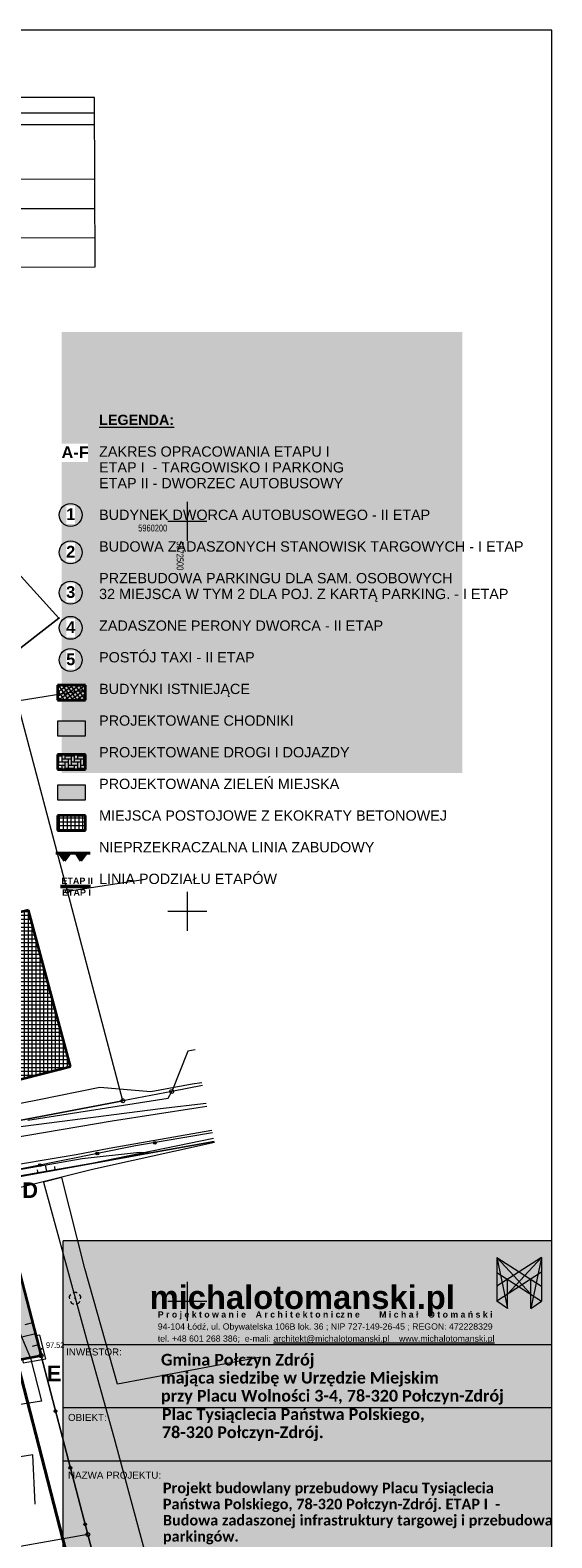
# Model space of a CAD drawing. Header units: metres. Extents: x -320 to 5572509, y -47 to 5960263.
# Tile 44 of 59: x 5572180 to 5572247, y 5960070 to 5960263. Entities that reach past the tile are written whole.
import ezdxf

# ---------------------------------------------------------------- set-up
doc = ezdxf.new("R2010")
doc.units = ezdxf.units.M
doc.header["$MEASUREMENT"] = 0
doc.set_wipeout_variables(frame=1)
doc.linetypes.add('Wipeout_Contour', pattern=[1, 0, -1])
for name, color, linetype in [('202-Punkt_graniczny_stabilizowa', 7, 'Continuous'), ('203-Punkt_zalamania_granicy_dzi', 7, 'Continuous'), ('218-Granica_uzytku', 7, 'Continuous'), ('219-Linia_granicy', 7, 'Continuous'), ('2D Drafting - General', 7, 'Continuous'), ('312-Budynek__powierzchnia_', 7, 'Continuous'), ('403-Punkt_okreslonej_wysokosci', 7, 'Continuous'), ('403-Punkt_okreslonej_wysokosci-', 7, 'Continuous'), ('420-Krawedz_jezdni', 7, 'Continuous'), ('422-Kraweznik_jezdni', 7, 'Continuous'), ('801-Punkt_okreslonej_wysokosci', 7, 'Continuous'), ('820-Skarpa_nieumocniona', 7, 'Continuous'), ('823-Szczyt_skarpy_nieumocninej', 7, 'Continuous'), ('902-Ogrodzenie_trwale_symb_', 7, 'Continuous'), ('903-Zywoplot', 7, 'Continuous'), ('922-Drzewo_lisciaste', 7, 'Continuous'), ('__ramka_oswiadczenie_geodety', 7, 'Continuous'), ('Nowe_0', 7, 'Continuous'), ('Nowe_450-Sciana_oporowa_symb__osiowy', 7, 'Continuous'), ('Nowe_810-G Ogólne', 7, 'Continuous'), ('Nowe_830-G Teksty Etykiety', 7, 'Continuous'), ('Nowe_HA_widok cienki', 7, 'Continuous'), ('Nowe_LINIA ZABUDOWY', 7, 'Continuous'), ('Nowe_PROJEKT', 7, 'Continuous'), ('Nowe_przewod_kanalizacyjny__linia_', 7, 'Continuous'), ('Nowe_TABELKA', 7, 'Continuous'), ('PROJEKT - ETAP I', 7, 'Continuous'), ('przewod_kanalizacyjny__linia_', 7, 'Continuous'), ('przewod_wodociagowy__linia_', 7, 'Continuous'), ('siatka500', 7, 'Continuous'), ('TABELKA', 7, 'Continuous')]:
    doc.layers.add(name, color=color, linetype=linetype)
doc.styles.add('GENERATED_STYLE_1', font='arial.ttf')
doc.styles.add('GENERATED_STYLE_2', font='arialbd.ttf')
doc.styles.add('GENERATED_STYLE_4', font='arialbd.ttf')
doc.styles.add('GENERATED_STYLE_5', font='calibrib.ttf')
pattern_1 = [(0, (5572434.6074, 5960128.98037), (0, 0.5), []), (90, (5572434.6074, 5960128.98037), (-0.5, 0), [])]

# ---------------------------------------------------------------- blocks, each defined once
blk = doc.blocks.new('Wypełnienie_18', base_point=(5572434.61, 5960129.98))
at = {"layer": 'Nowe_810-G Ogólne', "linetype": 'Continuous', "lineweight": 0, "true_color": 0x000000}
h = blk.add_hatch(dxfattribs=at)
h.set_pattern_fill('SIATKA_25X25', color=18, style=0, pattern_type=2)
h.set_pattern_definition(pattern_1)
h.paths.add_polyline_path([(5572185, 5960130.09), (5572179.65, 5960150.13), (5572178.57, 5960149.88), (5572173.09, 5960170.11), (5572171.86, 5960169.78), (5572170.34, 5960175.48), (5572167.88, 5960174.82), (5572163.38, 5960191.63), (5572153.28, 5960188.94), (5572157.71, 5960171.94), (5572158.73, 5960172.23), (5572160.53, 5960165.91), (5572161.54, 5960166.2), (5572166.78, 5960146.46), (5572167.94, 5960146.78), (5572173.31, 5960127.09)])
at = {"layer": 'Nowe_810-G Ogólne', "color": 18, "lineweight": 35, "true_color": 0x030303}
for p, q in [((5572163.38, 5960191.63), (5572153.28, 5960188.94)), ((5572167.88, 5960174.82), (5572163.38, 5960191.63)), ((5572153.28, 5960188.94), (5572157.71, 5960171.94)), ((5572170.34, 5960175.48), (5572167.88, 5960174.82)), ((5572171.86, 5960169.78), (5572170.34, 5960175.48)), ((5572157.71, 5960171.94), (5572158.73, 5960172.23)), ((5572158.73, 5960172.23), (5572160.53, 5960165.91)), ((5572173.09, 5960170.11), (5572171.86, 5960169.78)), ((5572178.57, 5960149.88), (5572173.09, 5960170.11)), ((5572160.53, 5960165.91), (5572161.54, 5960166.2)), ((5572161.54, 5960166.2), (5572166.78, 5960146.46)), ((5572179.65, 5960150.13), (5572178.57, 5960149.88)), ((5572185, 5960130.09), (5572179.65, 5960150.13)), ((5572166.78, 5960146.46), (5572167.94, 5960146.78)), ((5572167.94, 5960146.78), (5572173.31, 5960127.09)), ((5572173.31, 5960127.09), (5572185, 5960130.09))]:
    blk.add_line(p, q, dxfattribs=at)
blk = doc.blocks.new('Wypełnienie_60', base_point=(5572434.61, 5960129.98))
at = {"layer": 'Nowe_810-G Ogólne', "linetype": 'Continuous', "lineweight": 0, "true_color": 0x233708}
blk.add_hatch(color=78, dxfattribs=at).paths.add_polyline_path([(5572168.35, 5960090.54), (5572166.95, 5960097.33), (5572176.85, 5960099.97), (5572172.73, 5960116.07), (5572175.07, 5960117.03), (5572175.38, 5960115.42), (5572181.24, 5960093.01), (5572172.22, 5960091.32)])
at = {"layer": 'Nowe_810-G Ogólne', "color": 18, "lineweight": 35, "true_color": 0x030303}
for p, q in [((5572172.73, 5960116.07), (5572175.07, 5960117.03)), ((5572175.07, 5960117.03), (5572175.38, 5960115.42)), ((5572176.85, 5960099.97), (5572172.73, 5960116.07)), ((5572175.38, 5960115.42), (5572181.24, 5960093.01)), ((5572166.95, 5960097.33), (5572176.85, 5960099.97)), ((5572168.35, 5960090.54), (5572166.95, 5960097.33)), ((5572181.24, 5960093.01), (5572172.22, 5960091.32)), ((5572172.22, 5960091.32), (5572168.35, 5960090.54))]:
    blk.add_line(p, q, dxfattribs=at)
blk = doc.blocks.new('EGBP04_2a')
at = {"layer": '202-Punkt_graniczny_stabilizowa', "color": 7, "lineweight": 13}
blk.add_circle((0, 0), 0.25, dxfattribs=at)
blk = doc.blocks.new('EGBP04_03')
at = {"layer": '203-Punkt_zalamania_granicy_dzi', "color": 7, "lineweight": 13}
blk.add_circle((0, 0), 0.05, dxfattribs=at)
blk = doc.blocks.new('OBOP02_01')
at = {"layer": '922-Drzewo_lisciaste', "color": 7, "lineweight": 13}
blk.add_circle((0, 0), 0.05, dxfattribs=at)
for centre, radius, start, end in [((-0.35, 0.1), 0.4, 119.84816, 203.51949), ((0, 0.35), 0.4, 50.114, 129.886), ((0.35, 0.1), 0.4, 336.88451, 60.15184), ((-0.2, -0.3), 0.4, 187.477, 278.47884), ((0.2, -0.275), 0.425, 262.64593, 349.62892)]:
    blk.add_arc(centre, radius, start, end, dxfattribs=at)
blk = doc.blocks.new('RTPW01')
at = {"layer": '801-Punkt_okreslonej_wysokosci', "color": 7, "lineweight": 13}
blk.add_circle((0, 0), 0.05, dxfattribs=at)
blk = doc.blocks.new('Wypełnienie_87', base_point=(5572434.61, 5960129.98))
at = {"layer": 'Nowe_810-G Ogólne', "linetype": 'Continuous', "lineweight": 0, "true_color": 0xffffff}
blk.add_hatch(color=7, dxfattribs=at).paths.add_polyline_path([(5572246.71, 5960107.76), (5572184.09, 5960107.76), (5572184.09, 5960060.14), (5572122.85, 5960060.14), (5572122.85, 5960014.63), (5572246.71, 5960014.63)])
blk = doc.blocks.new('Wypełnienie_119', base_point=(5572434.61, 5960129.98))
at = {"layer": 'Nowe_810-G Ogólne', "linetype": 'Continuous', "lineweight": 0, "true_color": 0xffffff}
blk.add_hatch(color=7, dxfattribs=at).paths.add_polyline_path([(5572183.86, 5960224.27), (5572183.86, 5960167.72), (5572235.22, 5960167.72), (5572235.22, 5960224.27)])
blk = doc.blocks.new('Wypełnienie_120', base_point=(5572434.61, 5960129.98))
at = {"layer": 'Nowe_PROJEKT', "linetype": 'Continuous', "lineweight": 18, "true_color": 0x929292}
blk.add_hatch(color=252, dxfattribs=at).paths.add_polyline_path([(5572238.34, 5960098.96), (5572238.34, 5960105.64), (5572195.78, 5960105.64), (5572195.78, 5960098.96)])
blk = doc.blocks.new('Wypełnienie_125', base_point=(5572434.61, 5960129.98))
at = {"layer": 'Nowe_810-G Ogólne', "linetype": 'Continuous', "lineweight": 0, "true_color": 0xffffff}
blk.add_hatch(color=7, dxfattribs=at).paths.add_polyline_path([(5572183.89, 5960201.76, 0.556686), (5572184.69, 5960199.4, 0.631227), (5572186.34, 5960201.46, 0.546003)])
blk = doc.blocks.new('Wypełnienie_126', base_point=(5572434.61, 5960129.98))
at = {"layer": 'Nowe_810-G Ogólne', "linetype": 'Continuous', "lineweight": 0, "true_color": 0xffffff}
blk.add_hatch(color=7, dxfattribs=at).paths.add_polyline_path([(5572183.89, 5960196.96, 0.556686), (5572184.69, 5960194.6, 0.631227), (5572186.34, 5960196.66, 0.546003)])
blk = doc.blocks.new('Wypełnienie_127', base_point=(5572434.61, 5960129.98))
at = {"layer": 'Nowe_810-G Ogólne', "linetype": 'Continuous', "lineweight": 0, "true_color": 0xffffff}
blk.add_hatch(color=7, dxfattribs=at).paths.add_polyline_path([(5572183.89, 5960191.79, 0.556686), (5572184.69, 5960189.43, 0.631227), (5572186.34, 5960191.49, 0.546003)])
blk = doc.blocks.new('Wypełnienie_128', base_point=(5572434.61, 5960129.98))
at = {"layer": 'Nowe_810-G Ogólne', "linetype": 'Continuous', "lineweight": 0, "true_color": 0xffffff}
blk.add_hatch(color=7, dxfattribs=at).paths.add_polyline_path([(5572183.89, 5960187.28, 0.556686), (5572184.69, 5960184.91, 0.631227), (5572186.34, 5960186.98, 0.546003)])
blk = doc.blocks.new('Wypełnienie_129', base_point=(5572434.61, 5960129.98))
at = {"layer": 'Nowe_810-G Ogólne', "linetype": 'Continuous', "lineweight": 0, "true_color": 0x000000}
h = blk.add_hatch(dxfattribs=at)
h.set_pattern_fill('SIATKA_25X25', color=18, style=0, pattern_type=2)
h.set_pattern_definition([(35.134, (5572183.98437, 5960177.47247), (-0.25279, 0.35923), []), (125.134, (5572183.98437, 5960177.47247), (0.35923, 0.25279), [])])
h.paths.add_polyline_path([(5572186.93, 5960178.98), (5572183.34, 5960178.98), (5572183.34, 5960177.08), (5572186.93, 5960177.08)])
at = {"layer": 'Nowe_810-G Ogólne', "color": 18, "lineweight": 35, "true_color": 0x030303}
for p, q in [((5572186.93, 5960178.98), (5572183.34, 5960178.98)), ((5572183.34, 5960178.98), (5572183.34, 5960177.08)), ((5572186.93, 5960177.08), (5572186.93, 5960178.98)), ((5572183.34, 5960177.08), (5572186.93, 5960177.08))]:
    blk.add_line(p, q, dxfattribs=at)
blk = doc.blocks.new('Wypełnienie_130', base_point=(5572434.61, 5960129.98))
at = {"layer": 'Nowe_810-G Ogólne', "linetype": 'Continuous', "lineweight": 0, "true_color": 0x888888}
blk.add_hatch(color=252, dxfattribs=at).paths.add_polyline_path([(5572186.93, 5960174.39), (5572183.34, 5960174.39), (5572183.34, 5960172.49), (5572186.93, 5960172.49)])
at = {"layer": 'Nowe_810-G Ogólne', "color": 7, "lineweight": 13}
for p, q in [((5572186.93, 5960174.39), (5572183.34, 5960174.39)), ((5572183.34, 5960174.39), (5572183.34, 5960172.49)), ((5572186.93, 5960172.49), (5572186.93, 5960174.39)), ((5572183.34, 5960172.49), (5572186.93, 5960172.49))]:
    blk.add_line(p, q, dxfattribs=at)
blk = doc.blocks.new('Wypełnienie_131', base_point=(5572434.61, 5960129.98))
at = {"layer": 'Nowe_810-G Ogólne', "linetype": 'Continuous', "lineweight": 18, "true_color": 0xaaaaaa}
h = blk.add_hatch(dxfattribs=at)
h.set_pattern_fill('HLNHER', color=253, style=0, pattern_type=2)
h.set_pattern_definition([(0, (5572185.1354, 5960169.14223), (0.4, 0.4), [1.2, -0.4]), (90, (5572185.5354, 5960169.14223), (0.4, 0.4), [1.2, -0.4])])
h.paths.add_polyline_path([(5572186.93, 5960170.1), (5572183.34, 5960170.1), (5572183.34, 5960168.19), (5572186.93, 5960168.19)])
at = {"layer": 'Nowe_810-G Ogólne', "color": 18, "lineweight": 35, "true_color": 0x030303}
for p, q in [((5572186.93, 5960170.1), (5572183.34, 5960170.1)), ((5572183.34, 5960170.1), (5572183.34, 5960168.19)), ((5572186.93, 5960168.19), (5572186.93, 5960170.1)), ((5572183.34, 5960168.19), (5572186.93, 5960168.19))]:
    blk.add_line(p, q, dxfattribs=at)
blk = doc.blocks.new('Wypełnienie_132', base_point=(5572434.61, 5960129.98))
at = {"layer": 'Nowe_810-G Ogólne', "linetype": 'Continuous', "lineweight": 0, "true_color": 0x476f10}
blk.add_hatch(color=76, dxfattribs=at).paths.add_polyline_path([(5572186.93, 5960166.18), (5572183.34, 5960166.18), (5572183.34, 5960164.28), (5572186.93, 5960164.28)])
at = {"layer": 'Nowe_810-G Ogólne', "color": 7, "lineweight": 13}
for p, q in [((5572186.93, 5960166.18), (5572183.34, 5960166.18)), ((5572183.34, 5960166.18), (5572183.34, 5960164.28)), ((5572186.93, 5960164.28), (5572186.93, 5960166.18)), ((5572183.34, 5960164.28), (5572186.93, 5960164.28))]:
    blk.add_line(p, q, dxfattribs=at)
blk = doc.blocks.new('Wypełnienie_136', base_point=(5572434.61, 5960129.98))
at = {"layer": 'Nowe_810-G Ogólne', "linetype": 'Continuous', "lineweight": 0, "true_color": 0xffffff}
blk.add_hatch(color=7, dxfattribs=at).paths.add_polyline_path([(5572183.89, 5960183.15, 0.556686), (5572184.69, 5960180.79, 0.631227), (5572186.34, 5960182.86, 0.546003)])
blk = doc.blocks.new('Wypełnienie_146', base_point=(5572434.61, 5960129.98))
at = {"layer": 'Nowe_810-G Ogólne', "linetype": 'Continuous', "lineweight": 18, "true_color": 0x929292}
h = blk.add_hatch(dxfattribs=at)
h.set_pattern_fill('SIATKA_25X25', color=252, style=0, pattern_type=2)
h.set_pattern_definition(pattern_1)
h.paths.add_polyline_path([(5572186.93, 5960162.27), (5572183.34, 5960162.27), (5572183.34, 5960160.36), (5572186.93, 5960160.36)])
at = {"layer": 'Nowe_810-G Ogólne', "color": 18, "lineweight": 35, "true_color": 0x030303}
for p, q in [((5572186.93, 5960162.27), (5572183.34, 5960162.27)), ((5572183.34, 5960162.27), (5572183.34, 5960160.36)), ((5572186.93, 5960160.36), (5572186.93, 5960162.27)), ((5572183.34, 5960160.36), (5572186.93, 5960160.36))]:
    blk.add_line(p, q, dxfattribs=at)
blk = doc.blocks.new('Wypełnienie_194', base_point=(5572434.61, 5960129.98))
at = {"layer": 'Nowe_LINIA ZABUDOWY', "linetype": 'Continuous', "lineweight": 40}
blk.add_hatch(color=250, dxfattribs=at).paths.add_polyline_path([(5572184.95, 5960157.45), (5572184.23, 5960156.47), (5572183.58, 5960157.45)])
at = {"layer": 'Nowe_LINIA ZABUDOWY', "color": 250, "lineweight": 40}
for p, q in [((5572183.58, 5960157.45), (5572184.95, 5960157.45)), ((5572184.23, 5960156.47), (5572183.58, 5960157.45)), ((5572184.95, 5960157.45), (5572184.23, 5960156.47))]:
    blk.add_line(p, q, dxfattribs=at)
blk = doc.blocks.new('Wypełnienie_195', base_point=(5572434.61, 5960129.98))
at = {"layer": 'Nowe_LINIA ZABUDOWY', "linetype": 'Continuous', "lineweight": 40}
blk.add_hatch(color=250, dxfattribs=at).paths.add_polyline_path([(5572187.06, 5960157.45), (5572186.34, 5960156.47), (5572185.69, 5960157.45)])
at = {"layer": 'Nowe_LINIA ZABUDOWY', "color": 250, "lineweight": 40}
for p, q in [((5572185.69, 5960157.45), (5572187.06, 5960157.45)), ((5572186.34, 5960156.47), (5572185.69, 5960157.45)), ((5572187.06, 5960157.45), (5572186.34, 5960156.47))]:
    blk.add_line(p, q, dxfattribs=at)
blk = doc.blocks.new('Ściana_7', base_point=(5572180.58, 5960095.54))
at = {"layer": 'Nowe_450-Sciana_oporowa_symb__osiowy', "color": 7, "lineweight": 13, "flags": 128}
for points in [[(5572181.06, 5960095.66), (5572180.58, 5960095.54)], [(5572180.58, 5960095.54), (5572181.22, 5960092.99)], [(5572181.84, 5960092.59), (5572181.06, 5960095.66)]]:
    blk.add_lwpolyline(points, dxfattribs=at)
blk = doc.blocks.new('Ściana_8', base_point=(5572178.93, 5960092.08))
at = {"layer": 'Nowe_450-Sciana_oporowa_symb__osiowy', "color": 7, "lineweight": 13, "flags": 128}
for points in [[(5572181.22, 5960092.99), (5572178.85, 5960092.58)], [(5572178.85, 5960092.58), (5572178.93, 5960092.08)], [(5572178.93, 5960092.08), (5572181.84, 5960092.59)]]:
    blk.add_lwpolyline(points, dxfattribs=at)

msp = doc.modelspace()

# ---------------------------------------------------------------- linework, layer by layer
at = {"layer": '218-Granica_uzytku', "color": 3, "lineweight": 18, "flags": 128}
for points in [[(5572183.53, 5960187.58), (5572169.37, 5960203.19)], [(5572176.75, 5960182.34), (5572183.53, 5960187.58)], [(5572186.685, 5960178.32), (5572178.17, 5960176.93)], [(5572184.62, 5960152.57), (5572194.586, 5960154.129)], [(5572191.72, 5960125.7), (5572184.62, 5960152.57)], [(5572200.996, 5960132.232), (5572200.07, 5960132.07)], [(5572200.07, 5960132.07), (5572197.98, 5960126.89)], [(5572197.98, 5960126.89), (5572191.72, 5960125.7)], [(5572191.72, 5960125.7), (5572170.58, 5960121.68)], [(5572170.58, 5960121.68), (5572191.72, 5960125.7)], [(5572194.82, 5960118.95), (5572175.38, 5960115.42)], [(5572175.38, 5960115.42), (5572194.82, 5960118.95)], [(5572203.439, 5960120.482), (5572194.82, 5960118.95)], [(5572194.82, 5960118.95), (5572203.439, 5960120.482)], [(5572175.38, 5960115.42), (5572181.24, 5960093.01)], [(5572181.24, 5960093.01), (5572175.38, 5960115.42)], [(5572181.24, 5960093.01), (5572172.22, 5960091.32)], [(5572172.22, 5960091.32), (5572181.24, 5960093.01)], [(5572187.23, 5960070.08), (5572181.24, 5960093.01)], [(5572181.24, 5960093.01), (5572187.23, 5960070.08)], [(5572188.958, 5960063.481), (5572187.23, 5960070.08)], [(5572187.23, 5960070.08), (5572188.958, 5960063.481)]]:
    msp.add_lwpolyline(points, dxfattribs=at)
at = {"layer": '219-Linia_granicy', "color": 178, "lineweight": 18, "flags": 128}
for points in [[(5572183.53, 5960187.58), (5572169.37, 5960203.19)], [(5572183.53, 5960187.58), (5572176.75, 5960182.34)], [(5572184.62, 5960152.57), (5572178.17, 5960176.93)], [(5572191.72, 5960125.7), (5572184.62, 5960152.57)], [(5572197.98, 5960126.89), (5572191.72, 5960125.7)], [(5572201.95, 5960127.643), (5572197.98, 5960126.89)], [(5572191.72, 5960125.7), (5572170.58, 5960121.68)], [(5572194.82, 5960118.95), (5572175.38, 5960115.42)], [(5572203.439, 5960120.482), (5572194.82, 5960118.95)], [(5572181.24, 5960093.01), (5572175.38, 5960115.42)], [(5572181.24, 5960093.01), (5572172.22, 5960091.32)], [(5572187.23, 5960070.08), (5572181.24, 5960093.01)], [(5572187.23, 5960070.08), (5572173.23, 5960067.6)], [(5572188.958, 5960063.481), (5572187.23, 5960070.08)]]:
    msp.add_lwpolyline(points, dxfattribs=at)
at = {"layer": '2D Drafting - General', "color": 7, "lineweight": 13}
msp.add_line((5572246.71, 5960014.686), (5572246.71, 5960107.067), dxfattribs=at)
at = {"layer": '312-Budynek__powierzchnia_', "color": 7, "lineweight": 13, "flags": 128}
for points in [[(5572179.65, 5960150.13), (5572185, 5960130.09)], [(5572185, 5960130.09), (5572173.31, 5960127.09)], [(5572176.34, 5960092.08), (5572179.9, 5960092.71)], [(5572179.9, 5960092.71), (5572181.28, 5960087.18)], [(5572181.28, 5960087.18), (5572177.22, 5960086.52)]]:
    msp.add_lwpolyline(points, dxfattribs=at)
at = {"layer": '420-Krawedz_jezdni', "color": 7, "lineweight": 13, "flags": 128}
msp.add_lwpolyline([(5572209.195, 5960092.795), (5572191.02, 5960089.34), (5572186.86, 5960104.2), (5572183.88, 5960115.84), (5572181.55, 5960115.26), (5572187.11, 5960094.98), (5572190.55, 5960082.56), (5572195.07, 5960065.92), (5572195.36, 5960064.789)], dxfattribs=at)
at = {"layer": '422-Kraweznik_jezdni', "color": 7, "lineweight": 13, "flags": 128}
for points in [[(5572179.55, 5960123.21), (5572197.52, 5960126.03), (5572197.98, 5960126.89)], [(5572172.73, 5960116.07), (5572174.99, 5960117.02), (5572185.74, 5960118.81), (5572189.95, 5960119.63), (5572203.142, 5960121.912)]]:
    msp.add_lwpolyline(points, dxfattribs=at)
at = {"layer": '820-Skarpa_nieumocniona', "color": 7, "lineweight": 13, "flags": 128}
for points in [[(5572180.88, 5960116.42), (5572180.79, 5960116.85)], [(5572181.97, 5960116.62), (5572181.82, 5960117.48)], [(5572183.06, 5960116.82), (5572182.99, 5960117.25)], [(5572180.51, 5960095.82), (5572178.78, 5960095.37)], [(5572180.14, 5960097.22), (5572179.17, 5960096.97)], [(5572180.87, 5960094.41), (5572180.11, 5960094.21)], [(5572181.24, 5960093.01), (5572179.92, 5960092.67)]]:
    msp.add_lwpolyline(points, dxfattribs=at)
at = {"layer": '823-Szczyt_skarpy_nieumocninej', "color": 7, "lineweight": 13, "flags": 128}
for points in [[(5572195.19, 5960119.02), (5572186.36, 5960117.41), (5572175.38, 5960115.42), (5572174.74, 5960116.26), (5572186.52, 5960118.29), (5572193.85, 5960119.13)], [(5572175.38, 5960115.42), (5572181.24, 5960093.01), (5572179.92, 5960092.67), (5572176.85, 5960099.97), (5572176.07, 5960103), (5572175.82, 5960103.97), (5572175.1, 5960105.97), (5572175.06, 5960106.96), (5572174.5, 5960109.15), (5572174.32, 5960109.86), (5572173.74, 5960112.09), (5572173.55, 5960112.84), (5572172.93, 5960115.27), (5572172.73, 5960116.07), (5572174.74, 5960116.26)]]:
    msp.add_lwpolyline(points, close=True, dxfattribs=at)
at = {"layer": '902-Ogrodzenie_trwale_symb_', "color": 7, "lineweight": 13, "flags": 128}
for points in [[(5572203.21, 5960121.582), (5572193.34, 5960119.9), (5572175.1, 5960116.25), (5572175.38, 5960115.42), (5572181.24, 5960093.01), (5572187.23, 5960070.08)], [(5572180.48, 5960073.99), (5572180.19, 5960080.3), (5572177.75, 5960079.91), (5572177.22, 5960086.52)]]:
    msp.add_lwpolyline(points, dxfattribs=at)
at = {"layer": '902-Ogrodzenie_trwale_symb_', "color": 7, "lineweight": 13}
for centre, radius in [((5572188.45, 5960118.921), 0.175), ((5572188.45, 5960118.921), 0.157), ((5572188.45, 5960118.921), 0.14), ((5572188.45, 5960118.921), 0.122), ((5572188.45, 5960118.921), 0.105), ((5572188.45, 5960118.921), 0.0875), ((5572188.45, 5960118.921), 0.07), ((5572188.45, 5960118.921), 0.0525), ((5572188.45, 5960118.921), 0.035), ((5572195.817, 5960120.322), 0.175), ((5572195.817, 5960120.322), 0.157), ((5572195.817, 5960120.322), 0.14), ((5572195.817, 5960120.322), 0.122), ((5572195.817, 5960120.322), 0.105), ((5572195.817, 5960120.322), 0.0875), ((5572195.817, 5960120.322), 0.07), ((5572195.817, 5960120.322), 0.0525), ((5572195.817, 5960120.322), 0.035), ((5572181.095, 5960117.45), 0.175), ((5572181.095, 5960117.45), 0.157), ((5572181.095, 5960117.45), 0.14), ((5572181.095, 5960117.45), 0.122), ((5572181.095, 5960117.45), 0.105), ((5572181.095, 5960117.45), 0.0875), ((5572181.095, 5960117.45), 0.07), ((5572181.095, 5960117.45), 0.0525), ((5572181.095, 5960117.45), 0.035), ((5572181.201, 5960093.159), 0.175), ((5572181.201, 5960093.159), 0.157), ((5572181.201, 5960093.159), 0.14), ((5572181.201, 5960093.159), 0.122), ((5572181.201, 5960093.159), 0.105), ((5572181.201, 5960093.159), 0.0875), ((5572181.201, 5960093.159), 0.07), ((5572181.201, 5960093.159), 0.0525), ((5572181.201, 5960093.159), 0.035), ((5572183.097, 5960085.902), 0.175), ((5572183.097, 5960085.902), 0.157), ((5572183.097, 5960085.902), 0.14), ((5572183.097, 5960085.902), 0.122), ((5572183.097, 5960085.902), 0.105), ((5572183.097, 5960085.902), 0.0875), ((5572183.097, 5960085.902), 0.07), ((5572183.097, 5960085.902), 0.0525), ((5572183.097, 5960085.902), 0.035), ((5572184.992, 5960078.646), 0.175), ((5572184.992, 5960078.646), 0.157), ((5572184.992, 5960078.646), 0.14), ((5572184.992, 5960078.646), 0.122), ((5572184.992, 5960078.646), 0.105), ((5572184.992, 5960078.646), 0.0875), ((5572184.992, 5960078.646), 0.07), ((5572184.992, 5960078.646), 0.0525), ((5572184.992, 5960078.646), 0.035), ((5572186.888, 5960071.389), 0.175), ((5572186.888, 5960071.389), 0.157), ((5572186.888, 5960071.389), 0.14), ((5572186.888, 5960071.389), 0.122), ((5572186.888, 5960071.389), 0.105), ((5572186.888, 5960071.389), 0.0875), ((5572186.888, 5960071.389), 0.07), ((5572186.888, 5960071.389), 0.0525), ((5572186.888, 5960071.389), 0.035)]:
    msp.add_circle(centre, radius, dxfattribs=at)
at = {"layer": '903-Zywoplot', "color": 7, "lineweight": 13, "flags": 128}
for points in [[(5572177.91, 5960114.4), (5572177.41, 5960115.89), (5572187.74, 5960117.68), (5572203.347, 5960120.924)], [(5572203.47, 5960120.334), (5572187.81, 5960116.9), (5572177.91, 5960114.4)]]:
    msp.add_lwpolyline(points, dxfattribs=at)
at = {"layer": '__ramka_oswiadczenie_geodety', "color": 7, "lineweight": 13, "flags": 128}
for points in [[(5572188.08, 5960254.349), (5572128.095, 5960254.349)], [(5572188.08, 5960254.349), (5572128.095, 5960254.349)], [(5572188.178, 5960232.64), (5572188.08, 5960254.349)], [(5572188.178, 5960232.64), (5572188.08, 5960254.349)], [(5572188.08, 5960252.349), (5572128.095, 5960252.349)], [(5572188.08, 5960252.349), (5572128.095, 5960252.349)], [(5572188.08, 5960250.849), (5572128.095, 5960250.849)], [(5572188.08, 5960250.849), (5572128.095, 5960250.849)], [(5572128.193, 5960243.85), (5572188.178, 5960243.92)], [(5572128.193, 5960243.85), (5572188.178, 5960243.92)], [(5572128.189, 5960240.06), (5572174.88, 5960240.114), (5572188.174, 5960240.13)], [(5572128.189, 5960240.06), (5572174.88, 5960240.114), (5572188.174, 5960240.13)], [(5572128.193, 5960236.33), (5572155.688, 5960236.362), (5572188.178, 5960236.4)], [(5572128.193, 5960236.33), (5572155.688, 5960236.362), (5572188.178, 5960236.4)], [(5572153.688, 5960232.6), (5572188.178, 5960232.64)], [(5572153.688, 5960232.6), (5572188.178, 5960232.64)]]:
    msp.add_lwpolyline(points, dxfattribs=at)
at = {"layer": 'Nowe_0', "color": 7, "lineweight": 13}
for p, q in [((5572246.71, 5960262.981), (5572056.528, 5960262.981)), ((5572246.71, 5960014.686), (5572246.71, 5960262.981)), ((5572246.71, 5960107.755), (5572184.087, 5960107.755)), ((5572246.71, 5960094.422), (5572184.087, 5960094.422)), ((5572246.71, 5960086.328), (5572184.087, 5960086.328)), ((5572246.71, 5960079.502), (5572184.087, 5960079.502))]:
    msp.add_line(p, q, dxfattribs=at)
at = {"layer": 'Nowe_0', "color": 166, "lineweight": 18}
for p, q in [((5572239.657, 5960105.6), (5572239.657, 5960099.986)), ((5572239.657, 5960105.6), (5572244.016, 5960100.881)), ((5572239.657, 5960105.6), (5572241.042, 5960099.083)), ((5572239.657, 5960105.6), (5572242.529, 5960103.773)), ((5572245.4, 5960105.6), (5572241.042, 5960100.883)), ((5572245.4, 5960105.6), (5572242.529, 5960103.773)), ((5572245.4, 5960105.6), (5572244.016, 5960099.083)), ((5572245.4, 5960105.6), (5572245.4, 5960099.986)), ((5572242.529, 5960103.777), (5572239.657, 5960101.915)), ((5572245.396, 5960103.705), (5572239.657, 5960099.986)), ((5572239.657, 5960103.699), (5572245.4, 5960099.986)), ((5572242.529, 5960103.777), (5572245.4, 5960101.915)), ((5572241.042, 5960099.083), (5572241.042, 5960102.813)), ((5572244.016, 5960099.083), (5572244.016, 5960102.813)), ((5572241.042, 5960099.083), (5572239.657, 5960099.986)), ((5572244.016, 5960099.083), (5572245.4, 5960099.986))]:
    msp.add_line(p, q, dxfattribs=at)
at = {"layer": 'Nowe_810-G Ogólne', "color": 250, "lineweight": 40}
for p, q in [((5572159.05, 5960166.48), (5572208.873, 5959972.893)), ((5572187.511, 5960157.453), (5572183.117, 5960157.453))]:
    msp.add_line(p, q, dxfattribs=at)
at = {"layer": 'Nowe_810-G Ogólne', "color": 6, "lineweight": 50}
msp.add_line((5572183.737, 5960153.158), (5572187.558, 5960153.158), dxfattribs=at)
at = {"layer": 'Nowe_810-G Ogólne', "color": 7, "lineweight": 13}
for centre in [(5572185.024, 5960200.823), (5572185.024, 5960196.023), (5572185.024, 5960190.853), (5572185.024, 5960186.341), (5572185.024, 5960182.218)]:
    msp.add_circle(centre, 1.467, dxfattribs=at)
at = {"layer": 'Nowe_HA_widok cienki', "color": 7, "lineweight": 13}
msp.add_line((5572184.087, 5960014.686), (5572184.087, 5960107.755), dxfattribs=at)
at = {"layer": 'przewod_kanalizacyjny__linia_', "color": 34, "lineweight": 18, "flags": 128}
msp.add_lwpolyline([(5572202.507, 5960124.967), (5572201.36, 5960124.81), (5572190.36, 5960123.1), (5572153.59, 5960116.84), (5572167.94, 5960127.53), (5572153.59, 5960116.84), (5572137.52, 5960096.89), (5572126.7, 5960083.78)], dxfattribs=at)
at = {"layer": 'przewod_wodociagowy__linia_', "color": 7, "lineweight": 20, "flags": 128}
for points in [[(5572159.32, 5960120.73), (5572170.89, 5960123.89), (5572180.8, 5960125.8), (5572188.78, 5960127.45), (5572195.32, 5960126.89), (5572200.59, 5960127.87), (5572201.866, 5960128.046)], [(5572167.64, 5960121), (5572196.56, 5960124.69), (5572202.422, 5960125.376)]]:
    msp.add_lwpolyline(points, dxfattribs=at)
at = {"layer": 'siatka500', "color": 7, "lineweight": 13, "flags": 128}
for points in [[(5572200, 5960197.5), (5572200, 5960202.5)], [(5572197.5, 5960200), (5572202.5, 5960200)], [(5572200, 5960147.5), (5572200, 5960152.5)], [(5572197.5, 5960150), (5572202.5, 5960150)], [(5572200, 5960097.5), (5572200, 5960102.5)], [(5572197.5, 5960100), (5572202.5, 5960100)]]:
    msp.add_lwpolyline(points, dxfattribs=at)

# ---------------------------------------------------------------- block references
at = {"layer": '202-Punkt_graniczny_stabilizowa', "color": 7, "lineweight": 13}
for p in [(5572184.62, 5960152.57), (5572197.98, 5960126.89), (5572191.72, 5960125.7), (5572181.24, 5960093.01), (5572187.23, 5960070.08)]:
    msp.add_blockref('EGBP04_2a', p, dxfattribs=at)
at = {"layer": '203-Punkt_zalamania_granicy_dzi', "color": 7, "lineweight": 13}
for p in [(5572183.53, 5960187.58), (5572194.82, 5960118.95)]:
    msp.add_blockref('EGBP04_03', p, dxfattribs=at)
at = {"layer": '403-Punkt_okreslonej_wysokosci', "color": 7, "lineweight": 13}
msp.add_blockref('RTPW01', (5572181.29, 5960093.89), dxfattribs=at)
at = {"layer": '922-Drzewo_lisciaste', "color": 7, "lineweight": 13, "rotation": 0.0008399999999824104}
msp.add_blockref('OBOP02_01', (5572185.59, 5960100.37), dxfattribs=at)
at = {"layer": 'Nowe_450-Sciana_oporowa_symb__osiowy', "color": 7, "lineweight": 13}
for name, p in [('Ściana_7', (5572180.579, 5960095.539)), ('Ściana_8', (5572178.933, 5960092.084))]:
    msp.add_blockref(name, p, dxfattribs=at)
at = {"layer": 'Nowe_810-G Ogólne', "color": 255, "lineweight": 18}
for name in ['Wypełnienie_119', 'Wypełnienie_125', 'Wypełnienie_126', 'Wypełnienie_127', 'Wypełnienie_128', 'Wypełnienie_136', 'Wypełnienie_87']:
    msp.add_blockref(name, (5572434.607, 5960129.98), dxfattribs=at)
at = {"layer": 'Nowe_810-G Ogólne', "color": 7, "lineweight": 13}
for name in ['Wypełnienie_18', 'Wypełnienie_129']:
    msp.add_blockref(name, (5572434.607, 5960129.98), dxfattribs=at)
at = {"layer": 'Nowe_810-G Ogólne', "color": 253, "lineweight": 18, "true_color": 0xb6b6b6}
msp.add_blockref('Wypełnienie_130', (5572434.607, 5960129.98), dxfattribs=at)
at = {"layer": 'Nowe_810-G Ogólne', "color": 253, "lineweight": 18, "true_color": 0xaaaaaa}
msp.add_blockref('Wypełnienie_131', (5572434.607, 5960129.98), dxfattribs=at)
at = {"layer": 'Nowe_810-G Ogólne', "color": 62, "lineweight": 18, "true_color": 0x8edf20}
for name in ['Wypełnienie_132', 'Wypełnienie_60']:
    msp.add_blockref(name, (5572434.607, 5960129.98), dxfattribs=at)
at = {"layer": 'Nowe_810-G Ogólne', "color": 252, "lineweight": 18, "true_color": 0x929292}
msp.add_blockref('Wypełnienie_146', (5572434.607, 5960129.98), dxfattribs=at)
at = {"layer": 'Nowe_LINIA ZABUDOWY', "color": 250, "lineweight": 40}
for name in ['Wypełnienie_194', 'Wypełnienie_195']:
    msp.add_blockref(name, (5572434.607, 5960129.98), dxfattribs=at)
at = {"layer": 'Nowe_PROJEKT', "color": 252, "lineweight": 18, "true_color": 0x929292}
msp.add_blockref('Wypełnienie_120', (5572434.607, 5960129.98), dxfattribs=at)

# ---------------------------------------------------------------- texts
at = {"layer": '403-Punkt_okreslonej_wysokosci-', "color": 7, "lineweight": 13, "insert": (5572181.87, 5960093.983), "char_height": 0.75, "attachment_point": 7, "style": 'GENERATED_STYLE_1'}
msp.add_mtext('\\A1;{\\W0.750000x;\\pql;\\fArial|b0|i0|c238|p38;97.52}', dxfattribs=at)
at = {"layer": 'Nowe_830-G Teksty Etykiety', "color": 7, "lineweight": 13, "insert": (5572188.677, 5960213.671), "char_height": 1.31778, "attachment_point": 1, "line_spacing_factor": 0.923866, "style": 'GENERATED_STYLE_2'}
msp.add_mtext('\\A1;{\\pql;\\fArial|b1|i0|c0|p38;\\L\\LLEGENDA:\\P\\pql;\\fArial|b1|i0|c0|p38;\\P\\pql;\\fArial|b0|i0|c0|p38;\\l\\lZAKRES OPRACOWANIA ETAPU I\\P\\pql;\\fArial|b0|i0|c0|p38;ETAP I  - TARGOWISKO I PARKONG\\P\\pql;\\fArial|b0|i0|c0|p38;ETAP II - DWORZEC AUTOBUSOWY \\P\\pql;\\fArial|b0|i0|c0|p38;\\P\\pql;\\fArial|b0|i0|c0|p38;BUDYNEK DWORCA AUTOBUSOWEGO - II ETAP\\P\\pql;\\fArial|b0|i0|c0|p38;\\P\\pql;\\fArial|b0|i0|c0|p38;BUDOWA ZADASZONYCH STANOWISK TARGOWYCH - \\fArial|b0|i0|c0|p38;I ETAP\\P\\pql;\\fArial|b0|i0|c0|p38;\\P\\pql;\\fArial|b0|i0|c0|p38;PRZEBUDOWA PARKINGU DLA SAM. OSOBOWYCH \\P\\pql;\\fArial|b0|i0|c0|p38;32 MIEJSCA W TYM 2 DLA POJ. Z KARTĄ PARKING. - \\fArial|b0|i0|c0|p38;I ETAP\\fArial|b0|i0|c0|p38; \\P\\pql;\\fArial|b0|i0|c0|p38;\\P\\pql;\\fArial|b0|i0|c0|p38;ZADASZONE PERONY DWORCA - II ETAP\\P\\pql;\\fArial|b0|i0|c0|p38;\\P\\pql;\\fArial|b0|i0|c0|p38;POSTÓJ TAXI - II ETAP\\P\\pql;\\fArial|b0|i0|c0|p38;\\P\\pql;\\fArial|b0|i0|c0|p38;BUDYNKI ISTNIEJĄCE\\P\\pql;\\fArial|b0|i0|c0|p38;\\P\\pql;\\fArial|b0|i0|c0|p38;PROJEKTOWANE CHODNIKI\\P\\pql;\\fArial|b0|i0|c0|p38;\\P\\pql;\\fArial|b0|i0|c0|p38;PROJEKTOWANE DROGI I DOJAZDY\\P\\pql;\\fArial|b0|i0|c0|p38;\\P\\pql;\\fArial|b0|i0|c0|p38;PROJEKTOWANA ZIELEŃ MIEJSKA\\P\\pql;\\fArial|b0|i0|c0|p38;\\P\\pql;\\fArial|b0|i0|c0|p38;MIEJSCA POSTOJOWE Z EKOKRATY BETONOWEJ\\P\\pql;\\fArial|b0|i0|c0|p38;\\P\\pql;\\fArial|b0|i0|c0|p38;NIEPRZEKRACZALNA LINIA ZABUDOWY\\P\\pql;\\fArial|b0|i0|c0|p38;\\P\\pql;\\fArial|b0|i0|c0|p38;LINIA PODZIAŁU ETAPÓW}', dxfattribs=at)
at = {"layer": 'Nowe_830-G Teksty Etykiety', "color": 6, "lineweight": 50, "char_height": 0.82207, "attachment_point": 1, "style": 'GENERATED_STYLE_2'}
for s, insert in [('\\A1;{\\pql;\\fArial|b1|i0|c0|p38;ETAP II}', (5572183.852, 5960154.309)), ('\\A1;{\\pql;\\fArial|b1|i0|c0|p38;ETAP I}', (5572183.924, 5960152.821))]:
    msp.add_mtext(s, dxfattribs=dict(at, insert=insert))
at = {"layer": 'Nowe_przewod_kanalizacyjny__linia_', "color": 7, "lineweight": 13, "char_height": 2, "attachment_point": 1, "style": 'GENERATED_STYLE_2'}
for s, insert in [('\\A1;{\\pql;\\fArial|b1|i0|c0|p38;D}', (5572178.828, 5960115.233)), ('\\A1;{\\pql;\\fArial|b1|i0|c0|p38;E}', (5572181.977, 5960091.736))]:
    msp.add_mtext(s, dxfattribs=dict(at, insert=insert))
at = {"layer": 'Nowe_TABELKA', "color": 255, "lineweight": 18, "insert": (5572214.715, 5960100.05), "char_height": 3, "attachment_point": 5, "style": 'GENERATED_STYLE_4'}
msp.add_mtext('\\A1;{\\pqc;\\pt632.162;\\fArial|b1|i0|c238|p38;michalotomanski.pl}', dxfattribs=at)
at = {"layer": 'PROJEKT - ETAP I', "color": 7, "lineweight": 13, "attachment_point": 4, "style": 'GENERATED_STYLE_1'}
for s, insert, char_height in [('\\A1;{\\pql;\\fArial|b0|i0|c238|p38;INWESTOR:}', (5572184.444, 5960093.485), 0.90427), ('\\A1;{\\pql;\\fArial|b0|i0|c238|p38;OBIEKT:}', (5572184.692, 5960085.089), 0.9), ('\\A1;{\\pql;\\fArial|b0|i0|c238|p38;NAZWA PROJEKTU:}', (5572184.692, 5960077.688), 0.9)]:
    msp.add_mtext(s, dxfattribs=dict(at, insert=insert, char_height=char_height))
at = {"layer": 'siatka500', "color": 7, "lineweight": 13, "insert": (5572193.694, 5960198.688), "char_height": 0.875, "attachment_point": 7, "style": 'GENERATED_STYLE_1'}
msp.add_mtext('\\A1;{\\W0.750000x;\\pql;\\fArial|b0|i0|c238|p38;5960200}', dxfattribs=at)
at = {"layer": 'siatka500', "color": 7, "lineweight": 13, "insert": (5572198.609, 5960197.432), "char_height": 0.875, "attachment_point": 7, "rotation": 270, "style": 'GENERATED_STYLE_1'}
msp.add_mtext('\\A1;{\\W0.750000x;\\pql;\\fArial|b0|i0|c238|p38;5572500}', dxfattribs=at)
at = {"layer": 'TABELKA', "color": 7, "lineweight": 13, "attachment_point": 4}
for s, insert, char_height, line_spacing_factor, style in [('\\A1;{\\pql;\\pt333.274;\\fArial|b1|i0|c238|p38; P r o j e k t o w a n i e    A r c h i t e k t o n i cz n e        M i c h a ł    O t o m a ń s k i\\P\\pql;\\pt333.274;\\fArial|b1|i0|c238|p38;\\P\\pql;\\pt364.067;\\fArial|b0|i0|c238|p38; 94-104 Łódź, ul. Obywatelska 106B lok. 36 ; NIP 727-149-26-45 ; REGON: 472228329\\P\\pql;\\pt364.067;\\fArial|b0|i0|c238|p38;\\P\\pql;\\fArial|b0|i0|c238|p38; tel. +48 601 268 386;  e-mali: \\fArial|b0|i0|c238|p38;\\L\\C5;\\Larchitekt@michalotomanski.pl    www.michalotomanski.pl}', (5572195.89, 5960096.632), 0.8, 0.579414, 'GENERATED_STYLE_4'), ('\\A1;{\\pql;\\fCalibri|b1|i0|c238|p34;Gmina Połczyn Zdrój\\P\\pql;\\fCalibri|b1|i0|c238|p34;mająca siedzibę w Urzędzie Miejskim \\P\\pql;\\fCalibri|b1|i0|c238|p34;przy Placu Wolności 3-4, 78-320 Połczyn-Zdrój}', (5572196.607, 5960089.994), 1.5, 0.923859, 'GENERATED_STYLE_5'), ('\\A1;{\\pql;\\fCalibri|b1|i0|c238|p34;Plac Tysiąclecia Państwa Polskiego,\\P\\pql;\\fCalibri|b1|i0|c238|p34;78-320 Połczyn-Zdrój.}', (5572196.73, 5960084.161), 1.5, 0.926963, 'GENERATED_STYLE_5')]:
    msp.add_mtext(s, dxfattribs=dict(at, insert=insert, char_height=char_height, line_spacing_factor=line_spacing_factor, style=style))
at = {"layer": 'TABELKA', "color": 7, "lineweight": 13, "insert": (5572196.855, 5960072.775), "char_height": 1.35, "width": 49.85477, "attachment_point": 4, "line_spacing_factor": 0.920069, "style": 'GENERATED_STYLE_5'}
msp.add_mtext('\\A1;{\\pql;\\fCalibri|b1|i0|c238|p34;Projekt budowlany przebudowy Placu Tysiąclecia Państwa Polskiego, 78-320 Połczyn-Zdrój. ETAP I  - Budowa zadaszonej infrastruktury targowej i przebudowa parkingów.}', dxfattribs=at)

# ---------------------------------------------------------------- next in the draw order: wipeouts: each hides what was drawn before it
at = {"color": 7, "linetype": 'Wipeout_Contour', "lineweight": 13, "ltscale": 32636995.03489698}
msp.add_wipeout([(5572183.859, 5960209.946), (5572187.233, 5960209.946), (5572187.233, 5960207.588), (5572183.859, 5960207.588)], dxfattribs=at).dxf.layer = 'Nowe_830-G Teksty Etykiety'
at = {"color": 7, "linetype": 'Wipeout_Contour', "lineweight": 13, "ltscale": 32636970.39626345}
msp.add_wipeout([(5572184.455, 5960202.002), (5572185.593, 5960202.002), (5572185.593, 5960199.645), (5572184.455, 5960199.645)], dxfattribs=at).dxf.layer = 'Nowe_830-G Teksty Etykiety'
at = {"color": 7, "linetype": 'Wipeout_Contour', "lineweight": 13, "ltscale": 32636956.37100397}
msp.add_wipeout([(5572184.455, 5960197.202), (5572185.593, 5960197.202), (5572185.593, 5960194.845), (5572184.455, 5960194.845)], dxfattribs=at).dxf.layer = 'Nowe_830-G Teksty Etykiety'
at = {"color": 7, "linetype": 'Wipeout_Contour', "lineweight": 13, "ltscale": 32636941.26364026}
msp.add_wipeout([(5572184.455, 5960192.031), (5572185.593, 5960192.031), (5572185.593, 5960189.674), (5572184.455, 5960189.674)], dxfattribs=at).dxf.layer = 'Nowe_830-G Teksty Etykiety'
at = {"color": 7, "linetype": 'Wipeout_Contour', "lineweight": 13, "ltscale": 32636928.08072922}
msp.add_wipeout([(5572184.455, 5960187.52), (5572185.593, 5960187.52), (5572185.593, 5960185.162), (5572184.455, 5960185.162)], dxfattribs=at).dxf.layer = 'Nowe_830-G Teksty Etykiety'
at = {"color": 7, "linetype": 'Wipeout_Contour', "lineweight": 13, "ltscale": 32636916.03232892}
msp.add_wipeout([(5572184.455, 5960183.396), (5572185.593, 5960183.396), (5572185.593, 5960181.039), (5572184.455, 5960181.039)], dxfattribs=at).dxf.layer = 'Nowe_830-G Teksty Etykiety'

# ---------------------------------------------------------------- next in the draw order: texts
at = {"layer": 'Nowe_830-G Teksty Etykiety', "color": 7, "lineweight": 13, "char_height": 1.5, "attachment_point": 1, "style": 'GENERATED_STYLE_2'}
for s, insert in [('\\A1;{\\pql;\\fArial|b1|i0|c0|p38;A-F}', (5572183.859, 5960209.603)), ('\\A1;{\\pql;\\fArial|b1|i0|c0|p38;1}', (5572184.455, 5960201.659)), ('\\A1;{\\pql;\\fArial|b1|i0|c0|p38;2}', (5572184.455, 5960196.859)), ('\\A1;{\\pql;\\fArial|b1|i0|c0|p38;3}', (5572184.455, 5960191.688)), ('\\A1;{\\pql;\\fArial|b1|i0|c0|p38;4}', (5572184.455, 5960187.177)), ('\\A1;{\\pql;\\fArial|b1|i0|c0|p38;5}', (5572184.455, 5960183.053))]:
    msp.add_mtext(s, dxfattribs=dict(at, insert=insert))

doc.saveas('drawing.dxf')
